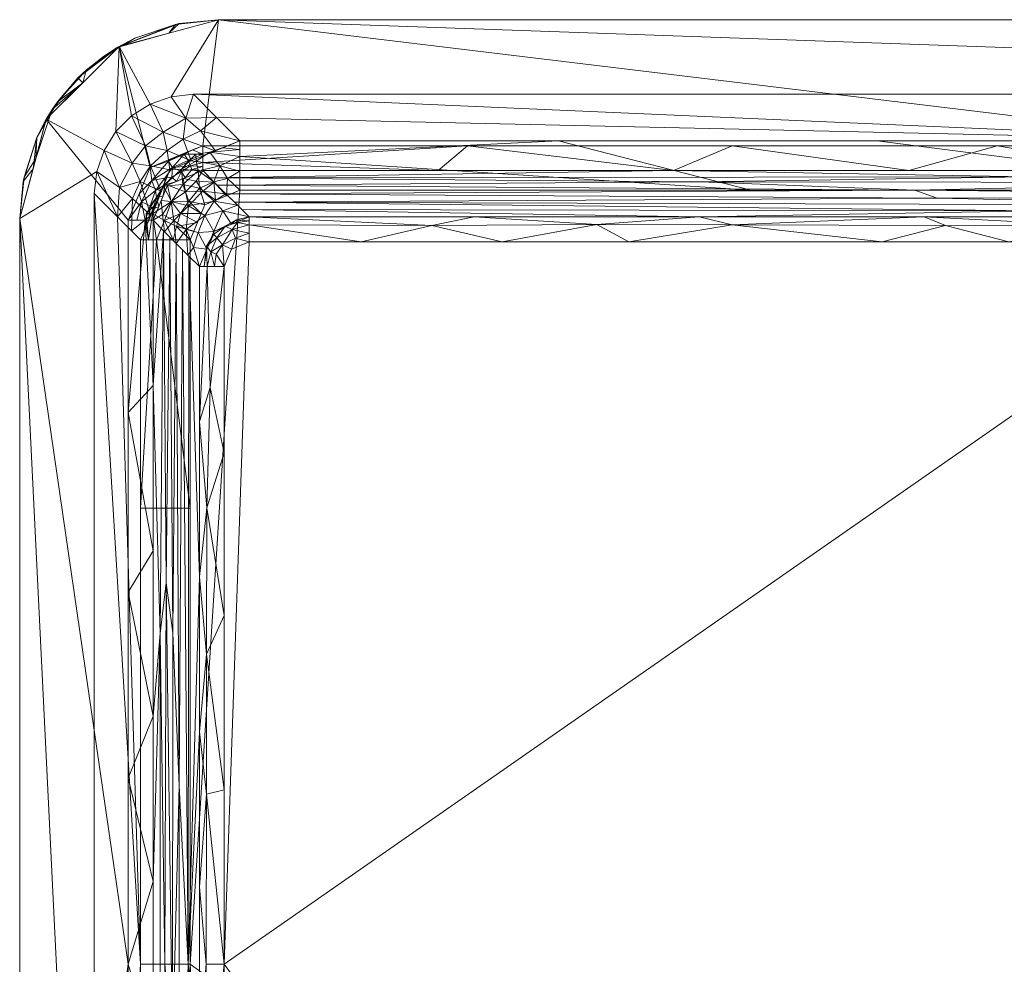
# Model space of a CAD drawing. Header units: millimetres. Extents: x -250 to 250, y 0 to 380.
# Tile 2 of 9: x -250 to -52, y 190 to 380. Entities that reach past the tile are written whole.
import ezdxf

# ---------------------------------------------------------------- set-up
doc = ezdxf.new("R2010")
doc.units = ezdxf.units.MM
doc.layers.add('A-GENM', color=13, linetype='Continuous')

# ---------------------------------------------------------------- blocks, each defined once
blk = doc.blocks.new('MODEL_CCASF514-1000410R0 - MODEL_CCASF514-1000410R0-443994-Preview')
at = {"layer": 'A-GENM', "lineweight": 9}
mesh = blk.add_polyface(dxfattribs=at)
corners = [(-210, 0, -10), (210, 0, -10), (230, -5.36, -10), (244.64, -20, -10), (250, -40, -10), (250, -340, -10), (244.64, -360, -10), (230, -374.64, -10), (210, -380, -10), (-210, -380, -10), (-230, -374.64, -10), (-244.64, -360, -10), (-250, -340, -10), (-250, -40, -10), (-244.64, -20, -10), (-230, -5.36, -10), (235, -34.95, -10), (234.5, -30.51, -10), (233.03, -26.29, -10), (230.66, -22.51, -10), (227.5, -19.35, -10), (223.71, -16.97, -10), (219.49, -15.5, -10), (215.05, -15, -10), (-215.05, -15, -10), (-219.49, -15.5, -10), (-223.71, -16.97, -10), (-227.49, -19.34, -10), (-230.65, -22.5, -10), (-233.03, -26.29, -10), (-234.5, -30.51, -10), (-235, -34.95, -10), (-235, -190, -10), (-235, -345.05, -10), (-234.5, -349.49, -10), (-233.03, -353.71, -10), (-230.66, -357.49, -10), (-227.5, -360.65, -10), (-223.71, -363.03, -10), (-219.49, -364.5, -10), (-215.05, -365, -10), (215.05, -365, -10), (219.49, -364.5, -10), (223.71, -363.03, -10), (227.49, -360.66, -10), (230.65, -357.5, -10), (233.03, -353.71, -10), (234.5, -349.49, -10), (235, -345.05, -10)]
mesh.append_faces([[corners[k] for k in face] for face in [(9, 40, 8), (33, 12, 32), (31, 13, 30), (27, 15, 26), (23, 1, 22)]], dxfattribs={"vtx0": -1, "vtx1": -1})
mesh.append_faces([[corners[k] for k in face] for face in [(10, 38, 39), (34, 11, 12, 33), (11, 36, 37), (7, 43, 44), (7, 44, 45), (6, 46, 47, 5), (13, 31, 32, 12), (14, 29, 30, 13), (14, 28, 29), (15, 27, 28, 14), (0, 24, 25), (2, 21, 22, 1)]], dxfattribs={"vtx0": -1, "vtx2": -1})
mesh.append_faces([[corners[k] for k in face] for face in [(5, 47, 48, 16)]], dxfattribs={"vtx0": -1, "vtx3": -1})
mesh.append_faces([[corners[k] for k in face] for face in [(35, 36, 11), (34, 35, 11), (41, 42, 8, 40), (18, 19, 3), (19, 20, 3)]], dxfattribs={"vtx1": -1, "vtx2": -1})
mesh.append_faces([[corners[k] for k in face] for face in [(37, 38, 10, 11), (39, 40, 9, 10), (7, 8, 42, 43), (45, 46, 6, 7), (25, 26, 15, 0), (17, 18, 3, 4), (16, 17, 4, 5), (0, 1, 23, 24), (20, 21, 2, 3)]], dxfattribs={"vtx1": -1, "vtx3": -1})
mesh = blk.add_polyface(dxfattribs=at)
corners = [(-250, -40), (-250, -340), (-244.64, -360), (-230, -374.64), (-210, -380), (210, -380), (230, -374.64), (244.64, -360), (250, -340), (250, -40), (244.64, -20), (230, -5.36), (210, 0), (-210, 0), (-230, -5.36), (-244.64, -20), (0, -25.34), (106.58, -25.34), (213.17, -25.34), (223.77, -29.73), (228.16, -40.33), (228.16, -190), (228.16, -339.67), (223.77, -350.27), (213.17, -354.66), (0, -354.66), (-213.17, -354.66), (-223.77, -350.27), (-228.16, -339.67), (-228.16, -190), (-228.16, -40.33), (-223.77, -29.73), (-213.17, -25.34), (-106.58, -25.34)]
mesh.append_faces([[corners[k] for k in face] for face in [(19, 11, 18)]], dxfattribs={"vtx0": -1, "vtx1": -1})
mesh.append_faces([[corners[k] for k in face] for face in [(30, 15, 0, 29), (31, 14, 15, 30), (32, 13, 14, 31), (6, 23, 24, 5), (7, 22, 23, 6), (8, 21, 22, 7), (21, 8, 9), (18, 11, 12, 17)]], dxfattribs={"vtx0": -1, "vtx2": -1})
mesh.append_faces([[corners[k] for k in face] for face in [(13, 32, 33, 16)]], dxfattribs={"vtx0": -1, "vtx3": -1})
mesh.append_faces([[corners[k] for k in face] for face in [(0, 1, 29), (24, 25, 5)]], dxfattribs={"vtx1": -1, "vtx2": -1})
mesh.append_faces([[corners[k] for k in face] for face in [(27, 28, 2, 3), (28, 29, 1, 2), (25, 26, 4, 5), (26, 27, 3, 4), (16, 17, 12, 13), (9, 10, 20, 21), (10, 11, 19, 20)]], dxfattribs={"vtx1": -1, "vtx3": -1})
mesh = blk.add_polyface(dxfattribs=at)
corners = [(-215.69, -44.29, -150), (-212.77, -37.23, -150), (-205.71, -34.31, -150), (0, -34.31, -150), (205.71, -34.31, -150), (212.77, -37.23, -150), (215.69, -44.29, -150), (215.69, -190, -150), (215.69, -335.71, -150), (212.77, -342.77, -150), (205.71, -345.69, -150), (0, -345.69, -150), (-205.71, -345.69, -150), (-212.77, -342.77, -150), (-215.69, -335.71, -150), (-215.69, -262.86, -150), (-215.69, -190, -150), (-215.69, -117.14, -150)]
mesh.append_faces([[corners[k] for k in face] for face in [(2, 17, 0, 1)]], dxfattribs={"vtx0": -1})
mesh.append_faces([[corners[k] for k in face] for face in [(3, 11, 16)]], dxfattribs={"vtx0": -1, "vtx1": -1, "vtx2": -1})
mesh.append_faces([[corners[k] for k in face] for face in [(3, 16, 17, 2), (7, 3, 4)]], dxfattribs={"vtx0": -1, "vtx2": -1})
mesh.append_faces([[corners[k] for k in face] for face in [(7, 10, 11, 3)]], dxfattribs={"vtx0": -1, "vtx2": -1, "vtx3": -1})
mesh.append_faces([[corners[k] for k in face] for face in [(11, 12, 15, 16)]], dxfattribs={"vtx1": -1, "vtx3": -1})
mesh.append_faces([[corners[k] for k in face] for face in [(8, 9, 10, 7)]], dxfattribs={"vtx2": -1})
mesh.append_faces([[corners[k] for k in face] for face in [(12, 13, 14, 15), (4, 5, 6, 7)]], dxfattribs={"vtx3": -1})
mesh = blk.add_polyface(dxfattribs=at)
corners = [(225.66, -335.71, -140.71), (225.66, -190, -140.71), (225.66, -44.29, -140.71), (230.33, -39.62, -75.36), (235, -34.95, -10), (235, -345.05, -10), (230.33, -340.38, -75.36)]
mesh.append_faces([[corners[k] for k in face] for face in [(1, 6, 0)]], dxfattribs={"vtx0": -1})
mesh.append_faces([[corners[k] for k in face] for face in [(1, 4, 5), (1, 5, 6), (1, 3, 4)]], dxfattribs={"vtx0": -1, "vtx2": -1})
mesh.append_faces([[corners[k] for k in face] for face in [(2, 3, 1)]], dxfattribs={"vtx1": -1})
mesh = blk.add_polyface(dxfattribs=at)
corners = [(223.17, -339.67, -4.64), (223.17, -306.41, -4.64), (223.17, -273.15, -4.64), (223.17, -239.89, -4.64), (223.17, -206.63, -4.64), (223.17, -173.37, -4.64), (223.17, -140.11, -4.64), (223.17, -106.85, -4.64), (223.17, -73.59, -4.64), (223.17, -40.33, -4.64), (218.5, -45, -70), (213.83, -49.67, -135.36), (213.83, -80.85, -135.36), (213.83, -112.04, -135.36), (213.83, -143.22, -135.36), (213.83, -174.41, -135.36), (213.83, -205.59, -135.36), (213.83, -236.78, -135.36), (213.83, -267.96, -135.36), (213.83, -299.15, -135.36), (213.83, -330.33, -135.36), (218.5, -335, -70), (215.95, -47.55, -105.76), (221.05, -42.45, -34.24), (215.95, -332.45, -105.76), (221.05, -337.55, -34.24), (216.12, -190, -103.32), (220.79, -190, -37.93), (221.75, -256.52, -24.46), (221.75, -123.48, -24.46), (220.49, -266.74, -42.12), (219.78, -336.28, -52.12), (220.49, -113.26, -42.12), (219.78, -43.72, -52.12), (217.22, -333.72, -87.88), (217.89, -225.88, -78.55), (219.23, -172.88, -59.81), (217.86, -131.03, -79.02), (219.15, -256.68, -60.93), (217.22, -46.28, -87.88)]
mesh.append_faces([[corners[k] for k in face] for face in [(8, 29, 7), (31, 38, 21)]], dxfattribs={"vtx0": -1, "vtx1": -1})
mesh.append_faces([[corners[k] for k in face] for face in [(32, 29, 23), (1, 28, 25), (38, 31, 30), (36, 32, 33), (30, 25, 28), (29, 8, 23), (22, 13, 26), (30, 28, 27), (24, 26, 18), (36, 27, 32), (37, 36, 10), (26, 37, 22), (35, 36, 37), (5, 29, 28, 4), (29, 27, 28), (26, 34, 35), (32, 27, 29), (27, 36, 30), (36, 38, 30), (36, 35, 38), (26, 35, 37), (35, 21, 38)]], dxfattribs={"vtx0": -1, "vtx1": -1, "vtx2": -1})
mesh.append_faces([[corners[k] for k in face] for face in [(32, 23, 33), (26, 24, 34), (26, 17, 18), (36, 33, 10), (37, 39, 22), (37, 10, 39)]], dxfattribs={"vtx0": -1, "vtx2": -1})
mesh.append_faces([[corners[k] for k in face] for face in [(26, 13, 14, 15), (26, 15, 16, 17), (28, 1, 2, 3), (29, 5, 6, 7)]], dxfattribs={"vtx0": -1, "vtx3": -1})
mesh.append_faces([[corners[k] for k in face] for face in [(31, 25, 30), (3, 4, 28), (34, 21, 35)]], dxfattribs={"vtx1": -1, "vtx2": -1})
mesh.append_faces([[corners[k] for k in face] for face in [(8, 9, 23), (25, 0, 1), (19, 20, 24, 18)]], dxfattribs={"vtx2": -1})
mesh.append_faces([[corners[k] for k in face] for face in [(22, 11, 12, 13)]], dxfattribs={"vtx3": -1})
mesh = blk.add_polyface(dxfattribs=at)
corners = [(223.17, -40.33, -4.64), (223.17, -73.59, -4.64), (223.17, -106.85, -4.64), (223.17, -140.11, -4.64), (223.17, -173.37, -4.64), (223.17, -206.63, -4.64), (223.17, -239.89, -4.64), (223.17, -273.15, -4.64), (223.17, -306.41, -4.64), (223.17, -339.67, -4.64), (224.75, -339.67, -1.34), (228.16, -339.67, 0), (228.16, -190, 0), (228.16, -40.33, 0), (224.75, -40.33, -1.34), (228.16, -264.83, 0), (228.16, -115.17, 0), (228.16, -300.98, 0), (228.16, -79.02, 0), (228.16, -152.58, 0), (228.16, -227.42, 0)]
mesh.append_faces([[corners[k] for k in face] for face in [(18, 2, 16), (4, 19, 3), (6, 20, 5), (2, 18, 1), (3, 16, 2), (19, 4, 12)]], dxfattribs={"vtx0": -1, "vtx1": -1})
mesh.append_faces([[corners[k] for k in face] for face in [(1, 18, 14), (10, 17, 8)]], dxfattribs={"vtx0": -1, "vtx1": -1, "vtx2": -1})
mesh.append_faces([[corners[k] for k in face] for face in [(12, 4, 5), (6, 15, 20), (5, 20, 12)]], dxfattribs={"vtx0": -1, "vtx2": -1})
mesh.append_faces([[corners[k] for k in face] for face in [(0, 1, 14)]], dxfattribs={"vtx1": -1})
mesh.append_faces([[corners[k] for k in face] for face in [(17, 15, 7), (6, 7, 15), (19, 16, 3), (7, 8, 17)]], dxfattribs={"vtx1": -1, "vtx2": -1})
mesh.append_faces([[corners[k] for k in face] for face in [(8, 9, 10), (10, 11, 17), (18, 13, 14)]], dxfattribs={"vtx2": -1})
mesh = blk.add_polyface(dxfattribs=at)
corners = [(250, -340, -10), (250, -40, -10), (250, -40, -5), (250, -40), (250, -340), (250, -340, -5)]
mesh.append_faces([[corners[k] for k in face] for face in [(4, 5, 2, 3)]], dxfattribs={"vtx1": -1})
mesh.append_faces([[corners[k] for k in face] for face in [(0, 1, 2, 5)]], dxfattribs={"vtx2": -1})
mesh = blk.add_polyface(dxfattribs=at)
corners = [(0, -44.66, -140), (-101.92, -44.66, -140), (-203.83, -44.66, -140), (-207.37, -46.13, -140), (-208.84, -49.67, -140), (-208.84, -190, -140), (-208.84, -330.33, -140), (-207.37, -333.87, -140), (-203.83, -335.34, -140), (0, -335.34, -140), (203.83, -335.34, -140), (207.37, -333.87, -140), (208.84, -330.33, -140), (208.84, -190, -140), (208.84, -49.67, -140), (207.37, -46.13, -140), (203.83, -44.66, -140), (101.92, -44.66, -140)]
mesh.append_faces([[corners[k] for k in face] for face in [(9, 13, 17, 0)]], dxfattribs={"vtx0": -1, "vtx1": -1, "vtx3": -1})
mesh.append_faces([[corners[k] for k in face] for face in [(9, 0, 1), (13, 9, 10)]], dxfattribs={"vtx0": -1, "vtx2": -1})
mesh.append_faces([[corners[k] for k in face] for face in [(5, 8, 9, 1)]], dxfattribs={"vtx0": -1, "vtx2": -1, "vtx3": -1})
mesh.append_faces([[corners[k] for k in face] for face in [(4, 5, 1), (13, 14, 17)]], dxfattribs={"vtx1": -1, "vtx2": -1})
mesh.append_faces([[corners[k] for k in face] for face in [(6, 7, 8, 5), (2, 3, 4, 1)]], dxfattribs={"vtx2": -1})
mesh.append_faces([[corners[k] for k in face] for face in [(10, 11, 12, 13), (14, 15, 16, 17)]], dxfattribs={"vtx3": -1})
mesh = blk.add_polyface(dxfattribs=at)
corners = [(215.69, -335.71, -150), (215.69, -190, -150), (215.69, -44.29, -150), (222.5, -44.29, -147.32), (225.66, -44.29, -140.71), (225.66, -190, -140.71), (225.66, -335.71, -140.71), (222.5, -335.71, -147.32), (215.69, -281.73, -150), (215.69, -98.27, -150), (225.66, -281.73, -140.71), (225.66, -98.27, -140.71)]
mesh.append_faces([[corners[k] for k in face] for face in [(8, 10, 7), (3, 11, 9)]], dxfattribs={"vtx0": -1, "vtx1": -1, "vtx2": -1})
mesh.append_faces([[corners[k] for k in face] for face in [(5, 1, 9, 11)]], dxfattribs={"vtx0": -1, "vtx2": -1})
mesh.append_faces([[corners[k] for k in face] for face in [(5, 10, 8, 1)]], dxfattribs={"vtx1": -1, "vtx3": -1})
mesh.append_faces([[corners[k] for k in face] for face in [(7, 0, 8), (10, 6, 7), (3, 4, 11), (9, 2, 3)]], dxfattribs={"vtx2": -1})
mesh = blk.add_polyface(dxfattribs=at)
corners = [(208.84, -330.33, -140), (212.25, -330.33, -138.66), (213.83, -330.33, -135.36), (213.83, -299.15, -135.36), (213.83, -267.96, -135.36), (213.83, -236.78, -135.36), (213.83, -205.59, -135.36), (213.83, -174.41, -135.36), (213.83, -143.22, -135.36), (213.83, -112.04, -135.36), (213.83, -80.85, -135.36), (213.83, -49.67, -135.36), (212.25, -49.67, -138.66), (208.84, -49.67, -140), (208.84, -190, -140), (208.84, -119.83, -140), (208.84, -260.17, -140), (208.84, -292.87, -140), (208.84, -87.13, -140), (208.84, -154.92, -140), (208.84, -225.08, -140), (212.42, -127.63, -138.49), (212.32, -98.17, -138.6), (212.4, -155.79, -138.52), (212.42, -252.37, -138.49), (212.32, -281.83, -138.6), (212.4, -224.21, -138.52), (212.48, -190, -138.43), (211.65, -74, -139.14), (211.65, -306, -139.14)]
mesh.append_faces([[corners[k] for k in face] for face in [(9, 21, 8), (16, 24, 20), (7, 27, 6), (5, 24, 4), (20, 26, 14), (18, 28, 13), (1, 29, 0)]], dxfattribs={"vtx0": -1, "vtx1": -1})
mesh.append_faces([[corners[k] for k in face] for face in [(25, 4, 24), (21, 22, 15), (16, 25, 24), (23, 8, 21), (24, 5, 26), (22, 10, 28), (23, 21, 19), (22, 21, 9), (24, 26, 20), (29, 25, 17), (18, 22, 28), (27, 14, 26), (27, 7, 23), (1, 3, 29), (6, 27, 26), (14, 27, 23), (12, 28, 10), (25, 29, 3)]], dxfattribs={"vtx0": -1, "vtx1": -1, "vtx2": -1})
mesh.append_faces([[corners[k] for k in face] for face in [(28, 12, 13), (25, 3, 4), (29, 17, 0), (23, 7, 8), (25, 16, 17), (22, 9, 10), (26, 5, 6)]], dxfattribs={"vtx0": -1, "vtx2": -1})
mesh.append_faces([[corners[k] for k in face] for face in [(2, 3, 1)]], dxfattribs={"vtx1": -1})
mesh.append_faces([[corners[k] for k in face] for face in [(18, 15, 22), (19, 14, 23), (15, 19, 21)]], dxfattribs={"vtx1": -1, "vtx2": -1})
mesh.append_faces([[corners[k] for k in face] for face in [(10, 11, 12)]], dxfattribs={"vtx2": -1})
mesh = blk.add_polyface(dxfattribs=at)
corners = [(203.83, -335.34, -140), (203.83, -338.75, -138.66), (203.83, -340.33, -135.36), (210.9, -337.4, -135.36), (213.83, -330.33, -135.36), (212.25, -330.33, -138.66), (208.84, -330.33, -140), (207.37, -333.87, -140), (210.81, -330.33, -139.23), (210.32, -336.12, -138.38), (203.83, -337.05, -139.33), (211.5, -333.29, -138.84), (212.37, -333.87, -135.36), (209.2, -334.73, -139.61), (212.87, -330.33, -137.37), (212.39, -334.44, -137.22), (207.21, -337.77, -138.88), (203.83, -339.54, -137.01), (207.54, -338.79, -135.36), (208.66, -338.5, -137.22), (206.59, -336.09, -139.81), (206.15, -339.2, -137.78), (206.42, -339.77, -136.49), (210.45, -332.81, -139.56), (210.95, -336.87, -136.82)]
mesh.append_faces([[corners[k] for k in face] for face in [(1, 16, 10), (10, 20, 0), (3, 19, 18), (2, 22, 17), (6, 23, 8), (12, 24, 3)]], dxfattribs={"vtx0": -1, "vtx1": -1})
mesh.append_faces([[corners[k] for k in face] for face in [(12, 15, 24), (11, 13, 9), (23, 11, 8), (13, 20, 16), (3, 24, 19), (16, 19, 9), (6, 13, 23), (5, 11, 15), (15, 11, 9), (9, 19, 24), (14, 15, 12), (21, 22, 19), (13, 16, 9), (16, 1, 21), (16, 20, 10), (7, 20, 13), (22, 21, 17), (16, 21, 19), (19, 22, 18), (13, 11, 23), (9, 24, 15)]], dxfattribs={"vtx0": -1, "vtx1": -1, "vtx2": -1})
mesh.append_faces([[corners[k] for k in face] for face in [(11, 5, 8), (13, 6, 7)]], dxfattribs={"vtx0": -1, "vtx2": -1})
mesh.append_faces([[corners[k] for k in face] for face in [(14, 5, 15), (7, 0, 20), (1, 17, 21), (2, 18, 22)]], dxfattribs={"vtx1": -1, "vtx2": -1})
mesh.append_faces([[corners[k] for k in face] for face in [(12, 4, 14)]], dxfattribs={"vtx2": -1})
mesh = blk.add_polyface(dxfattribs=at)
corners = [(213.17, -349.67, -4.64), (220.24, -346.74, -4.64), (223.17, -339.67, -4.64), (218.5, -335, -70), (213.83, -330.33, -135.36), (210.9, -337.4, -135.36), (203.83, -340.33, -135.36), (208.5, -345, -70), (216.03, -342.53, -63.55), (216.17, -332.67, -102.64), (216.52, -337.79, -86.32), (212.73, -340.63, -99.45), (212.37, -333.87, -135.36), (218.96, -339.61, -54.62), (220.83, -337.33, -37.32), (221.53, -343.62, -4.64), (219.51, -343.45, -31.1), (210.83, -347.33, -37.32), (217.12, -348.03, -4.64), (213.17, -345.54, -53.66), (210.88, -343.47, -83.35), (206.17, -342.67, -102.68), (207.37, -338.87, -135.36), (209.14, -341.57, -109.38), (221.24, -340.84, -26.38), (214.1, -337.22, -111.32), (214.99, -334.16, -115.09), (214.46, -347.5, -28.52), (216.66, -345.41, -37.73)]
mesh.append_faces([[corners[k] for k in face] for face in [(15, 16, 1), (6, 23, 22), (21, 23, 6), (2, 24, 15), (5, 25, 12), (4, 26, 9), (0, 27, 17)]], dxfattribs={"vtx0": -1, "vtx1": -1})
mesh.append_faces([[corners[k] for k in face] for face in [(11, 25, 5), (27, 28, 19), (3, 10, 13), (10, 8, 13), (12, 25, 26), (20, 11, 23), (25, 11, 10), (10, 11, 8), (19, 20, 7), (24, 13, 16), (15, 24, 16), (13, 8, 16), (16, 28, 1), (19, 28, 8), (27, 19, 17), (20, 8, 11), (8, 20, 19), (5, 23, 11), (21, 20, 23), (13, 24, 14), (26, 10, 9), (10, 26, 25), (28, 27, 18), (8, 28, 16)]], dxfattribs={"vtx0": -1, "vtx1": -1, "vtx2": -1})
mesh.append_faces([[corners[k] for k in face] for face in [(10, 3, 9)]], dxfattribs={"vtx0": -1, "vtx2": -1})
mesh.append_faces([[corners[k] for k in face] for face in [(5, 22, 23), (4, 12, 26), (7, 17, 19), (2, 14, 24), (14, 3, 13), (0, 18, 27), (21, 7, 20), (18, 1, 28)]], dxfattribs={"vtx1": -1, "vtx2": -1})
mesh = blk.add_polyface(dxfattribs=at)
corners = [(-203.83, -335.34, -140), (-203.83, -338.75, -138.66), (-203.83, -340.33, -135.36), (-158.54, -340.33, -135.36), (-113.24, -340.33, -135.36), (-67.94, -340.33, -135.36), (-22.65, -340.33, -135.36), (22.65, -340.33, -135.36), (67.94, -340.33, -135.36), (113.24, -340.33, -135.36), (158.54, -340.33, -135.36), (203.83, -340.33, -135.36), (203.83, -338.75, -138.66), (203.83, -335.34, -140), (0, -335.34, -140), (101.92, -335.34, -140), (-101.92, -335.34, -140), (152.87, -335.34, -140), (-152.87, -335.34, -140), (181.26, -335.34, -140), (-181.26, -335.34, -140), (50.96, -335.34, -140), (-50.96, -335.34, -140), (167.07, -338.63, -138.77), (133.87, -338.81, -138.6), (-167.07, -338.63, -138.77), (-133.87, -338.81, -138.6), (106.59, -338.77, -138.64), (76.44, -335.34, -140), (63.7, -338.61, -138.79), (33.24, -338.55, -138.84), (3.49, -339.08, -138.33), (-25.48, -335.34, -140), (-38.22, -338.83, -138.59), (-67.19, -338.49, -138.89), (-76.44, -335.34, -140), (25.48, -335.34, -140), (-106.59, -338.77, -138.64), (127.39, -335.34, -140), (-127.39, -335.34, -140)]
mesh.append_faces([[corners[k] for k in face] for face in [(17, 23, 19), (4, 26, 3)]], dxfattribs={"vtx0": -1, "vtx1": -1})
mesh.append_faces([[corners[k] for k in face] for face in [(24, 23, 17), (26, 37, 39), (19, 23, 12), (3, 26, 25), (29, 30, 8), (24, 38, 27), (23, 24, 10), (27, 9, 24), (33, 22, 34), (33, 31, 32), (1, 25, 20), (8, 27, 29), (26, 4, 37), (21, 30, 29), (18, 25, 26), (28, 29, 27), (7, 30, 31), (30, 36, 31), (6, 31, 33), (5, 33, 34), (34, 35, 37), (34, 37, 5)]], dxfattribs={"vtx0": -1, "vtx1": -1, "vtx2": -1})
mesh.append_faces([[corners[k] for k in face] for face in [(23, 11, 12), (23, 10, 11), (27, 8, 9), (29, 28, 21), (31, 6, 7), (33, 5, 6), (34, 22, 35), (30, 21, 36), (24, 17, 38)]], dxfattribs={"vtx0": -1, "vtx2": -1})
mesh.append_faces([[corners[k] for k in face] for face in [(2, 3, 25), (18, 20, 25), (32, 22, 33), (39, 18, 26), (16, 39, 37, 35), (1, 2, 25), (9, 10, 24), (15, 28, 27, 38), (7, 8, 30), (14, 32, 31, 36), (4, 5, 37)]], dxfattribs={"vtx1": -1, "vtx2": -1})
mesh.append_faces([[corners[k] for k in face] for face in [(20, 0, 1), (12, 13, 19)]], dxfattribs={"vtx2": -1})
mesh = blk.add_polyface(dxfattribs=at)
corners = [(225.66, -335.71, -140.71), (230.33, -340.38, -75.36), (235, -345.05, -10), (234.5, -349.49, -10), (233.03, -353.71, -10), (230.65, -357.5, -10), (227.49, -360.66, -10), (223.71, -363.03, -10), (219.49, -364.5, -10), (215.05, -365, -10), (210.38, -360.33, -75.36), (205.71, -355.66, -140.71), (219.81, -349.81, -141), (215.5, -351.6, -140.92), (221.6, -345.5, -140.92), (221.12, -357.38, -73.87), (227.37, -351.12, -73.87), (210.61, -353.63, -140.81), (223.63, -340.61, -140.81), (220.34, -353.72, -108.44), (224.66, -354.66, -73.07), (217.11, -355.98, -106.66), (216.56, -360.22, -66.08), (223.67, -350.63, -107.01), (225.78, -347.45, -106.83), (229.91, -346.27, -70.41), (213.63, -357.62, -103.47), (227.49, -337.54, -115.16), (227.29, -344.04, -105.77)]
mesh.append_faces([[corners[k] for k in face] for face in [(1, 28, 27), (10, 22, 9), (8, 22, 7), (17, 26, 11)]], dxfattribs={"vtx0": -1, "vtx1": -1})
mesh.append_faces([[corners[k] for k in face] for face in [(7, 22, 15), (15, 20, 6), (20, 15, 19), (23, 16, 20), (21, 19, 15), (20, 16, 5), (13, 19, 21), (21, 15, 22), (14, 24, 23), (20, 19, 23), (26, 17, 21), (28, 18, 27), (24, 18, 28), (22, 26, 21), (24, 16, 23), (12, 23, 19), (25, 16, 24), (16, 25, 4), (25, 1, 3), (26, 22, 10), (28, 25, 24), (1, 25, 28)]], dxfattribs={"vtx0": -1, "vtx1": -1, "vtx2": -1})
mesh.append_faces([[corners[k] for k in face] for face in [(20, 5, 6), (21, 17, 13), (22, 8, 9), (26, 10, 11), (19, 13, 12), (25, 3, 4), (23, 12, 14), (15, 6, 7), (24, 14, 18)]], dxfattribs={"vtx0": -1, "vtx2": -1})
mesh.append_faces([[corners[k] for k in face] for face in [(2, 3, 1), (0, 27, 18)]], dxfattribs={"vtx1": -1})
mesh.append_faces([[corners[k] for k in face] for face in [(4, 5, 16)]], dxfattribs={"vtx1": -1, "vtx2": -1})
mesh = blk.add_polyface(dxfattribs=at)
corners = [(215.69, -335.71, -150), (222.5, -335.71, -147.32), (225.66, -335.71, -140.71), (219.81, -349.81, -141.01), (205.71, -355.66, -140.71), (205.71, -352.5, -147.32), (205.71, -345.69, -150), (212.77, -342.77, -150), (208.39, -344.58, -150), (214.08, -349.63, -147.79), (205.71, -349.55, -148.48), (209.73, -350.58, -148.4), (212.76, -352.73, -140.86), (205.71, -353.87, -144.45), (211.7, -353.34, -145.05), (219.43, -343.42, -148.18), (210.58, -343.68, -150), (213.83, -346.1, -149.47), (210.93, -347.41, -149.59), (214.23, -339.24, -150), (217.18, -346.85, -148), (222.73, -342.76, -140.86), (221.06, -346.55, -144.73), (217.44, -349.91, -145.37), (223.24, -340.94, -145.55), (215.99, -343.5, -149.57), (208.2, -348.08, -149.65), (217.62, -341, -149.52), (220.87, -339.6, -148.24), (214.96, -337.48, -150), (219.1, -335.71, -148.66), (218.42, -338.38, -149.54), (224.08, -335.71, -144.02), (224.55, -338.38, -140.77), (224.53, -340.93, -142.98), (209.24, -354.2, -140.79), (221.27, -346.28, -140.93), (216.28, -351.27, -140.93), (214.49, -351.55, -145.82), (214.57, -352.98, -143.33), (213.5, -341.01, -150)]
mesh.append_faces([[corners[k] for k in face] for face in [(10, 11, 5), (5, 14, 13), (21, 34, 33), (6, 26, 10), (30, 31, 0), (0, 31, 29)]], dxfattribs={"vtx0": -1, "vtx1": -1})
mesh.append_faces([[corners[k] for k in face] for face in [(18, 26, 8), (17, 18, 16), (15, 25, 27), (5, 11, 14), (23, 20, 22), (11, 9, 38), (14, 35, 13), (18, 9, 11), (14, 39, 12), (22, 20, 15), (23, 38, 9), (7, 25, 17), (27, 28, 15), (25, 15, 20), (20, 9, 17), (9, 18, 17), (26, 11, 10), (25, 20, 17), (28, 27, 31), (22, 15, 24), (33, 34, 32), (20, 23, 9), (22, 3, 23), (38, 39, 14), (22, 24, 34), (40, 27, 25), (11, 26, 18), (15, 28, 24), (1, 24, 28), (30, 28, 31), (19, 31, 27), (32, 34, 24), (21, 22, 34), (39, 23, 37), (11, 38, 14), (23, 39, 38)]], dxfattribs={"vtx0": -1, "vtx1": -1, "vtx2": -1})
mesh.append_faces([[corners[k] for k in face] for face in [(18, 8, 16), (17, 16, 7), (22, 21, 36), (27, 40, 19), (28, 30, 1), (24, 1, 32), (23, 3, 37), (14, 12, 35), (25, 7, 40)]], dxfattribs={"vtx0": -1, "vtx2": -1})
mesh.append_faces([[corners[k] for k in face] for face in [(6, 8, 26), (19, 29, 31), (36, 3, 22), (37, 12, 39)]], dxfattribs={"vtx1": -1, "vtx2": -1})
mesh.append_faces([[corners[k] for k in face] for face in [(35, 4, 13), (32, 2, 33)]], dxfattribs={"vtx2": -1})
mesh = blk.add_polyface(dxfattribs=at)
corners = [(-203.83, -340.33, -135.36), (-208.5, -345, -70), (-213.17, -349.67, -4.64), (-165.8, -349.67, -4.64), (-118.43, -349.67, -4.64), (-71.06, -349.67, -4.64), (-23.69, -349.67, -4.64), (23.69, -349.67, -4.64), (71.06, -349.67, -4.64), (118.43, -349.67, -4.64), (165.8, -349.67, -4.64), (213.17, -349.67, -4.64), (208.5, -345, -70), (203.83, -340.33, -135.36), (158.54, -340.33, -135.36), (113.24, -340.33, -135.36), (67.94, -340.33, -135.36), (22.65, -340.33, -135.36), (-22.65, -340.33, -135.36), (-67.94, -340.33, -135.36), (-113.24, -340.33, -135.36), (-158.54, -340.33, -135.36), (206.77, -343.27, -94.19), (210.23, -346.73, -45.81), (-206.77, -343.27, -94.19), (-210.23, -346.73, -45.81), (0, -342.7, -102.14), (0, -347.27, -38.27), (205.3, -341.8, -114.77), (211.7, -348.2, -25.23), (-205.3, -341.8, -114.77), (-211.7, -348.2, -25.23), (45.3, -341.56, -118.18), (47.37, -348.42, -22.08), (-72.77, -341.66, -116.8), (-71.44, -348.33, -23.33), (113.03, -347.39, -36.61), (69.86, -345.74, -59.7), (-79.37, -345.85, -58.16), (-77.79, -344.15, -81.85), (65.37, -344.13, -82.16), (-108.94, -347.18, -39.42)]
mesh.append_faces([[corners[k] for k in face] for face in [(3, 31, 2)]], dxfattribs={"vtx0": -1})
mesh.append_faces([[corners[k] for k in face] for face in [(6, 35, 5), (18, 32, 17), (24, 34, 30), (28, 32, 22), (25, 38, 1), (31, 41, 25)]], dxfattribs={"vtx0": -1, "vtx1": -1})
mesh.append_faces([[corners[k] for k in face] for face in [(35, 31, 3), (35, 41, 31), (35, 33, 27), (25, 41, 38), (15, 32, 28), (33, 36, 27), (39, 40, 26), (34, 32, 18), (30, 34, 21), (29, 36, 33), (27, 37, 38), (23, 37, 36), (32, 34, 26), (24, 26, 34), (9, 29, 33), (35, 6, 33), (22, 32, 26), (37, 27, 36), (41, 35, 27), (38, 39, 1), (37, 40, 39), (37, 39, 38), (24, 39, 26), (12, 40, 37), (22, 26, 40), (38, 41, 27)]], dxfattribs={"vtx0": -1, "vtx1": -1, "vtx2": -1})
mesh.append_faces([[corners[k] for k in face] for face in [(37, 23, 12), (33, 6, 7), (34, 20, 21), (36, 29, 23), (40, 12, 22)]], dxfattribs={"vtx0": -1, "vtx2": -1})
mesh.append_faces([[corners[k] for k in face] for face in [(34, 18, 19, 20), (33, 7, 8, 9), (32, 15, 16, 17), (35, 3, 4, 5)]], dxfattribs={"vtx0": -1, "vtx3": -1})
mesh.append_faces([[corners[k] for k in face] for face in [(24, 1, 39)]], dxfattribs={"vtx1": -1, "vtx2": -1})
mesh.append_faces([[corners[k] for k in face] for face in [(10, 11, 29, 9), (21, 0, 30)]], dxfattribs={"vtx2": -1})
mesh.append_faces([[corners[k] for k in face] for face in [(28, 13, 14, 15)]], dxfattribs={"vtx3": -1})
mesh = blk.add_polyface(dxfattribs=at)
corners = [(250, -340, -10), (250, -340, -5), (250, -340), (244.64, -360), (230, -374.64), (210, -380), (210, -380, -5), (210, -380, -10), (230, -374.64, -10), (244.64, -360, -10), (246.76, -352.08, -10), (246.52, -356.31, -5), (238.28, -368.28, -6.17), (226.84, -376.28, -5), (220, -377.32, -10), (220, -377.32), (250, -340, -7.74), (249.12, -348.34, -6.37), (247.32, -350), (249.3, -347.43, -3.1), (243.46, -361.92, -7.04), (242.37, -363.5, -3.96), (237.32, -367.32), (236.64, -369.83, -3.08), (233.14, -372.63, -5.15), (230.4, -374.41, -2.71), (237.32, -367.32, -10), (218.62, -379.06, -6.57), (217.9, -379.21, -3.23)]
mesh.append_faces([[corners[k] for k in face] for face in [(1, 17, 16), (18, 19, 2), (14, 27, 7), (26, 12, 8), (6, 28, 5)]], dxfattribs={"vtx0": -1, "vtx1": -1})
mesh.append_faces([[corners[k] for k in face] for face in [(18, 11, 19), (16, 17, 10), (11, 10, 17), (28, 27, 13), (21, 20, 11), (13, 27, 8), (12, 21, 23), (13, 8, 24), (1, 19, 17), (11, 20, 10), (17, 19, 11), (12, 26, 20), (12, 20, 21), (21, 22, 23), (21, 11, 3), (24, 23, 25), (12, 23, 24), (12, 24, 8), (13, 24, 25), (28, 13, 25), (4, 25, 23), (6, 27, 28), (25, 15, 28)]], dxfattribs={"vtx0": -1, "vtx1": -1, "vtx2": -1})
mesh.append_faces([[corners[k] for k in face] for face in [(20, 9, 10), (27, 6, 7), (21, 3, 22), (25, 4, 15), (28, 15, 5), (27, 14, 8), (23, 22, 4)]], dxfattribs={"vtx0": -1, "vtx2": -1})
mesh.append_faces([[corners[k] for k in face] for face in [(26, 9, 20), (18, 3, 11), (1, 2, 19)]], dxfattribs={"vtx1": -1, "vtx2": -1})
mesh.append_faces([[corners[k] for k in face] for face in [(10, 0, 16)]], dxfattribs={"vtx2": -1})
mesh = blk.add_polyface(dxfattribs=at)
corners = [(223.17, -339.67, -4.64), (220.24, -346.74, -4.64), (213.17, -349.67, -4.64), (213.17, -351.25, -1.34), (213.17, -354.66), (223.77, -350.27), (228.16, -339.67), (224.75, -339.67, -1.34), (222.02, -342.44, -4.64), (222.65, -345.66, -1.71), (223.99, -339.67, -2.92), (223.77, -342.56, -2), (225.96, -344.97), (225.49, -343.37, -0.47), (222.45, -344.23, -3.17), (220.79, -346.79, -2.94), (219.23, -350.3, -0.82), (216.7, -348.2, -4.64), (220.77, -348.12, -1.55), (217.41, -349.46, -2.48), (223.43, -347.67, -0.41), (218.47, -347.47, -4.64), (221.13, -344.59, -4.64), (223.2, -341.91, -3.32), (226.45, -339.67, -0.67), (213.17, -352.95, -0.67), (218.47, -352.46), (216.1, -351.7, -0.73), (215.24, -353.8), (216.88, -352.93, -0.15), (220.08, -351.52, -0.16), (215.61, -350.59, -1.74), (213.17, -350.46, -2.99), (215.35, -349.9, -2.88), (219.38, -348.34, -2.49)]
mesh.append_faces([[corners[k] for k in face] for face in [(17, 19, 21), (6, 13, 12), (12, 20, 5), (0, 23, 10), (32, 33, 2), (2, 33, 17)]], dxfattribs={"vtx0": -1, "vtx1": -1})
mesh.append_faces([[corners[k] for k in face] for face in [(11, 14, 9), (15, 18, 9), (11, 10, 23), (7, 11, 13), (16, 29, 30), (9, 18, 20), (12, 13, 20), (9, 14, 15), (9, 13, 11), (11, 23, 14), (22, 15, 14), (21, 19, 34), (33, 31, 19), (16, 20, 18), (16, 18, 34), (15, 34, 18), (16, 30, 20), (19, 17, 33), (27, 31, 3), (13, 9, 20), (8, 14, 23), (27, 29, 16), (28, 29, 25), (31, 16, 19), (29, 26, 30), (25, 29, 27), (20, 30, 5), (16, 31, 27), (33, 32, 31), (21, 34, 15), (16, 34, 19)]], dxfattribs={"vtx0": -1, "vtx1": -1, "vtx2": -1})
mesh.append_faces([[corners[k] for k in face] for face in [(13, 6, 24), (23, 0, 8), (15, 22, 1), (15, 1, 21), (14, 8, 22), (27, 3, 25), (29, 28, 26)]], dxfattribs={"vtx0": -1, "vtx2": -1})
mesh.append_faces([[corners[k] for k in face] for face in [(7, 10, 11), (24, 7, 13), (26, 5, 30), (32, 3, 31)]], dxfattribs={"vtx1": -1, "vtx2": -1})
mesh.append_faces([[corners[k] for k in face] for face in [(25, 4, 28)]], dxfattribs={"vtx2": -1})
mesh = blk.add_polyface(dxfattribs=at)
corners = [(-205.71, -345.69, -150), (0, -345.69, -150), (205.71, -345.69, -150), (205.71, -352.5, -147.32), (205.71, -355.66, -140.71), (0, -355.66, -140.71), (-205.71, -355.66, -140.71), (-205.71, -352.5, -147.32), (-77.43, -355.66, -140.71), (-102.86, -345.69, -150), (77.43, -355.66, -140.71), (102.86, -345.69, -150), (-141.57, -355.66, -140.71), (141.57, -355.66, -140.71)]
mesh.append_faces([[corners[k] for k in face] for face in [(9, 12, 7), (3, 13, 11)]], dxfattribs={"vtx0": -1, "vtx1": -1, "vtx2": -1})
mesh.append_faces([[corners[k] for k in face] for face in [(10, 1, 11, 13)]], dxfattribs={"vtx0": -1, "vtx2": -1})
mesh.append_faces([[corners[k] for k in face] for face in [(5, 8, 1, 10)]], dxfattribs={"vtx1": -1, "vtx2": -1})
mesh.append_faces([[corners[k] for k in face] for face in [(8, 12, 9, 1)]], dxfattribs={"vtx1": -1, "vtx3": -1})
mesh.append_faces([[corners[k] for k in face] for face in [(11, 2, 3), (3, 4, 13), (7, 0, 9), (12, 6, 7)]], dxfattribs={"vtx2": -1})
mesh = blk.add_polyface(dxfattribs=at)
corners = [(213.17, -349.67, -4.64), (165.8, -349.67, -4.64), (118.43, -349.67, -4.64), (71.06, -349.67, -4.64), (23.69, -349.67, -4.64), (-23.69, -349.67, -4.64), (-71.06, -349.67, -4.64), (-118.43, -349.67, -4.64), (-165.8, -349.67, -4.64), (-213.17, -349.67, -4.64), (-213.17, -351.25, -1.34), (-213.17, -354.66, 0), (0, -354.66, 0), (213.17, -354.66, 0), (213.17, -351.25, -1.34), (-106.58, -354.66, 0), (106.58, -354.66, 0), (53.29, -354.66, 0), (-53.29, -354.66, 0), (159.88, -354.66, 0), (-159.88, -354.66, 0), (79.94, -354.66, 0)]
mesh.append_faces([[corners[k] for k in face] for face in [(1, 14, 0), (20, 10, 11)]], dxfattribs={"vtx0": -1})
mesh.append_faces([[corners[k] for k in face] for face in [(4, 17, 3), (17, 4, 12), (12, 5, 18), (2, 19, 1), (3, 16, 2), (8, 20, 7), (15, 7, 20), (6, 18, 5)]], dxfattribs={"vtx0": -1, "vtx1": -1})
mesh.append_faces([[corners[k] for k in face] for face in [(1, 19, 14), (10, 20, 8)]], dxfattribs={"vtx0": -1, "vtx1": -1, "vtx2": -1})
mesh.append_faces([[corners[k] for k in face] for face in [(12, 4, 5), (6, 15, 18)]], dxfattribs={"vtx0": -1, "vtx2": -1})
mesh.append_faces([[corners[k] for k in face] for face in [(3, 17, 21, 16)]], dxfattribs={"vtx0": -1, "vtx3": -1})
mesh.append_faces([[corners[k] for k in face] for face in [(6, 7, 15), (16, 19, 2)]], dxfattribs={"vtx1": -1, "vtx2": -1})
mesh.append_faces([[corners[k] for k in face] for face in [(19, 13, 14), (8, 9, 10)]], dxfattribs={"vtx2": -1})
mesh = blk.add_polyface(dxfattribs=at)
corners = [(-205.71, -355.66, -140.71), (0, -355.66, -140.71), (205.71, -355.66, -140.71), (210.38, -360.33, -75.36), (215.05, -365, -10), (-215.05, -365, -10), (-210.38, -360.33, -75.36)]
mesh.append_faces([[corners[k] for k in face] for face in [(1, 6, 0)]], dxfattribs={"vtx0": -1})
mesh.append_faces([[corners[k] for k in face] for face in [(1, 4, 5), (1, 5, 6), (1, 3, 4)]], dxfattribs={"vtx0": -1, "vtx2": -1})
mesh.append_faces([[corners[k] for k in face] for face in [(2, 3, 1)]], dxfattribs={"vtx1": -1})
mesh = blk.add_polyface(dxfattribs=at)
corners = [(-210, -380, -10), (210, -380, -10), (210, -380, -5), (210, -380), (-210, -380), (-210, -380, -5)]
mesh.append_faces([[corners[k] for k in face] for face in [(4, 5, 2, 3)]], dxfattribs={"vtx1": -1})
mesh.append_faces([[corners[k] for k in face] for face in [(0, 1, 2, 5)]], dxfattribs={"vtx2": -1})

msp = doc.modelspace()

# ---------------------------------------------------------------- block references
at = {"layer": 'A-GENM', "lineweight": 9, "rotation": 180}
msp.add_blockref('MODEL_CCASF514-1000410R0 - MODEL_CCASF514-1000410R0-443994-Preview', (0, 0, 850), dxfattribs=at)

doc.saveas('drawing.dxf')
